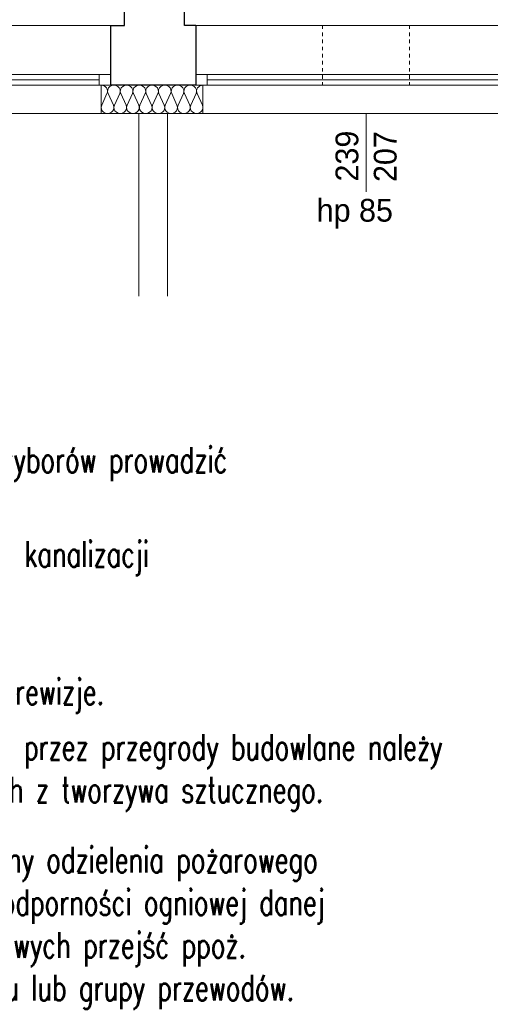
# Model space of a CAD drawing. Extents: x -220312 to -8310, y -91840 to 81907.
# Tile 23 of 128: x -182579 to -179275, y -16475 to -9555. Entities that reach past the tile are written whole.
import ezdxf

# ---------------------------------------------------------------- set-up
doc = ezdxf.new("R2010")
doc.units = 0
doc.header["$MEASUREMENT"] = 0
doc.set_wipeout_variables(frame=1)
doc.linetypes.add('Hidden Line', pattern=[50, 25, -25])
doc.layers.add('#kan_san-op', color=34, linetype='Continuous')
doc.layers.add('#opisy', color=252, linetype='Continuous')
doc.layers.add('Arch ocieplenie_Nr_Pióra__22', color=7, linetype='Continuous', lineweight=9, true_color=0x7f7f7f)
doc.layers.add('Arch okna_Nr_Pióra__4', color=7, linetype='Continuous', lineweight=9, true_color=0x029e21)
for name, color, linetype, lineweight in [('Arch schody_Nr_Pióra__21', 7, 'Continuous', 9), ('Arch wyburzenia_Nr_Pióra__46', 5, 'Continuous', 13), ('INWENT.ŚCIANY_Nr_Pióra__1', 7, 'Continuous', 25), ('INWENT.ŚCIANY_Nr_Pióra__101', 8, 'Continuous', 13), ('PODKŁAD', 252, 'Continuous', 35)]:
    doc.layers.add(name, color=color, linetype=linetype, lineweight=lineweight)
doc.styles.add('GENERATED_STYLE_6', font='txt')
doc.styles.add('ROMANS', font='romans.shx', dxfattribs={"width": 0.85, "height": 0.11})

# ---------------------------------------------------------------- blocks, each defined once
blk = doc.blocks.new('parter')
at = {"layer": 'Arch ocieplenie_Nr_Pióra__22', "color": 252, "linetype": 'Continuous'}
for p, q in [((-182003.6, -10155.6), (-181966.4, -10074.7)), ((-181958.9, -10074.7), (-181921.8, -10155.6)), ((-181914.3, -10155.6), (-181877.1, -10074.7)), ((-181869.6, -10074.7), (-181832.4, -10155.6)), ((-181824.9, -10155.6), (-181787.7, -10074.7)), ((-181780.2, -10074.7), (-181743, -10155.6)), ((-181735.5, -10155.6), (-181698.3, -10074.7)), ((-181690.8, -10074.7), (-181653.6, -10155.6)), ((-181646.1, -10155.6), (-181608.9, -10074.7)), ((-181601.4, -10074.7), (-181564.3, -10155.6)), ((-181556.8, -10155.6), (-181519.6, -10074.7)), ((-181512.1, -10074.7), (-181474.9, -10155.6)), ((-181467.4, -10155.6), (-181430.2, -10074.7)), ((-181422.7, -10074.7), (-181385.5, -10155.6)), ((-181378, -10155.6), (-181340.8, -10074.7)), ((-181333.3, -10074.7), (-181296.1, -10155.6))]:
    blk.add_line(p, q, dxfattribs=at)
for centre, start_param, end_param in [((-182007.4, -10057.7), 5.870392, 7.853982), ((-181918, -10057.7), 5.870392, 9.837571), ((-181828.6, -10057.7), 5.870392, 9.837571), ((-181739.3, -10057.7), 5.870392, 9.837571), ((-181649.9, -10057.7), 5.870392, 9.837571), ((-181560.5, -10057.7), 5.870392, 9.837571), ((-181471.1, -10057.7), 5.870392, 9.837571), ((-181381.8, -10057.7), 5.870392, 9.837571), ((-181292.4, -10057.7), 1.570796, 3.554385), ((-181962.7, -10172.6), 2.728799, 6.695979), ((-181873.3, -10172.6), 2.728799, 6.695979), ((-181783.9, -10172.6), 2.728799, 6.695979), ((-181694.6, -10172.6), 2.728799, 6.695979), ((-181605.2, -10172.6), 2.728799, 6.695979), ((-181515.8, -10172.6), 2.728799, 6.695979), ((-181426.4, -10172.6), 2.728799, 6.695979), ((-181337.1, -10172.6), 2.728799, 6.695979)]:
    blk.add_ellipse(centre, major_axis=(44.7, 0), ratio=0.951846, start_param=start_param, end_param=end_param, dxfattribs=at)
at = {"layer": 'Arch okna_Nr_Pióra__4', "color": 252, "linetype": 'Continuous'}
for p, q in [((-184332.4, -9595.1), (-181942.4, -9595.1)), ((-181342.4, -9595.1), (-178952.4, -9595.1)), ((-184332.4, -9940.1), (-181942.4, -9940.1)), ((-182022.4, -9940.1), (-182022.4, -10015.1)), ((-181342.4, -9940.1), (-178952.4, -9940.1)), ((-181262.4, -9940.1), (-181262.4, -10015.1)), ((-184332.4, -10015.1), (-181942.4, -10015.1)), ((-184252.4, -9977.6), (-182022.4, -9977.6)), ((-181342.4, -10015.1), (-178952.4, -10015.1)), ((-181262.4, -9977.6), (-179032.4, -9977.6)), ((-184297.4, -10215.1), (-182007.4, -10215.1)), ((-181292.4, -10215.1), (-179002.4, -10215.1)), ((-180147.4, -10215.1), (-180147.4, -10765.1))]:
    blk.add_line(p, q, dxfattribs=at)
at = {"layer": 'Arch schody_Nr_Pióra__21', "color": 252, "linetype": 'Continuous'}
for p, q in [((-181742.4, -10215.1), (-181742.4, -17665.1)), ((-181542.4, -10215.1), (-181542.4, -17665.1))]:
    blk.add_line(p, q, dxfattribs=at)
at = {"layer": 'Arch wyburzenia_Nr_Pióra__46', "color": 252, "linetype": 'Continuous'}
for p, q in [((-182007.4, -10015.1), (-182007.4, -10215.1)), ((-181292.4, -10215.1), (-181292.4, -10015.1)), ((-182007.4, -10215.1), (-181292.4, -10215.1))]:
    blk.add_line(p, q, dxfattribs=at)
at = {"layer": 'INWENT.ŚCIANY_Nr_Pióra__1', "color": 252, "linetype": 'Continuous'}
for p, q in [((-181842.4, -9595.1), (-181842.4, -3945.1)), ((-181422.4, -9595.1), (-181422.4, -3945.1)), ((-181942.4, -9595.1), (-181842.4, -9595.1)), ((-181942.4, -9595.1), (-181942.4, -10015.1)), ((-181342.4, -9595.1), (-181422.4, -9595.1)), ((-181342.4, -9595.1), (-181342.4, -10015.1)), ((-181342.4, -10015.1), (-181942.4, -10015.1))]:
    blk.add_line(p, q, dxfattribs=at)
at = {"layer": 'INWENT.ŚCIANY_Nr_Pióra__101', "color": 252, "linetype": 'Hidden Line'}
for p, q in [((-180452.4, -9595.1), (-180452.4, -10015.1)), ((-179842.4, -9595.1), (-180452.4, -9595.1)), ((-179842.4, -9595.1), (-179842.4, -10015.1)), ((-180452.4, -10015.1), (-179842.4, -10015.1))]:
    blk.add_line(p, q, dxfattribs=at)
at = {"layer": 'Arch okna_Nr_Pióra__4', "color": 252, "linetype": 'Continuous', "style": 'GENERATED_STYLE_6'}
for s, p in [('239', (-180201.6, -10692.1)), ('207', (-179932.9, -10695.9))]:
    blk.add_text(s, height=160, rotation=90, dxfattribs=at).set_placement(p)
blk.add_text('hp 85', height=160, dxfattribs=at).set_placement((-180494, -10974.5))

msp = doc.modelspace()

# ---------------------------------------------------------------- block references
at = {"layer": 'PODKŁAD'}
msp.add_blockref('parter', (0, 0), dxfattribs=at)

# ---------------------------------------------------------------- next in the draw order: wipeouts: each hides what was drawn before it
at = {"ltscale": 10}
msp.add_wipeout([(-198285.2, -17981.1), (-198285.2, -11500), (-180501.4, -11500), (-180501.4, -17981.1)], dxfattribs=at).dxf.layer = '#kan_san-op'

# ---------------------------------------------------------------- next in the draw order: texts
at = {"layer": '#opisy', "color": 7, "style": 'ROMANS', "width": 0.7}
for s, p in [('Podejścia kanalizacyjne do przyborów prowadzić ', (-185274.1, -12738.3)), ('Podejścia te wykonać z rur do kanalizacji ', (-185274.1, -13400.8)), ('sanitarnej należy zamontować rewizje.', (-185274.1, -14369.2)), ('Wszystkie przejścia przewodów przez przegrody budowlane należy', (-185254.7, -14757)), ('wykonać w tulejach ochronnych z tworzywa sztucznego.', (-185263.3, -15057)), ('Wszystkie przejścia przez ściany odzielenia pożarowego', (-185254.7, -15548.8)), ('należy zabezpieczyć w klasie odporności ogniowej danej', (-185271.8, -15848.8)), ('przegrody za pomocą systemowych przejść ppoż. ', (-185271.8, -16148.8)), ('w zależności od typu przewodu lub grupy przewodów.', (-185263.3, -16448.8))]:
    msp.add_text(s, height=180, dxfattribs=at).set_placement(p)

# ---------------------------------------------------------------- next in the draw order: wipeouts: each hides what was drawn before it
at = {"ltscale": 10}
msp.add_wipeout([(-200770.3, 11108.9), (-198285.2, 10498.9), (-198285.2, -17981.1), (-159380.3, -17981.1), (-158770.3, -18591.1), (-200770.3, -18591.1)], dxfattribs=at).dxf.layer = '#kan_san-op'

doc.saveas('drawing.dxf')
